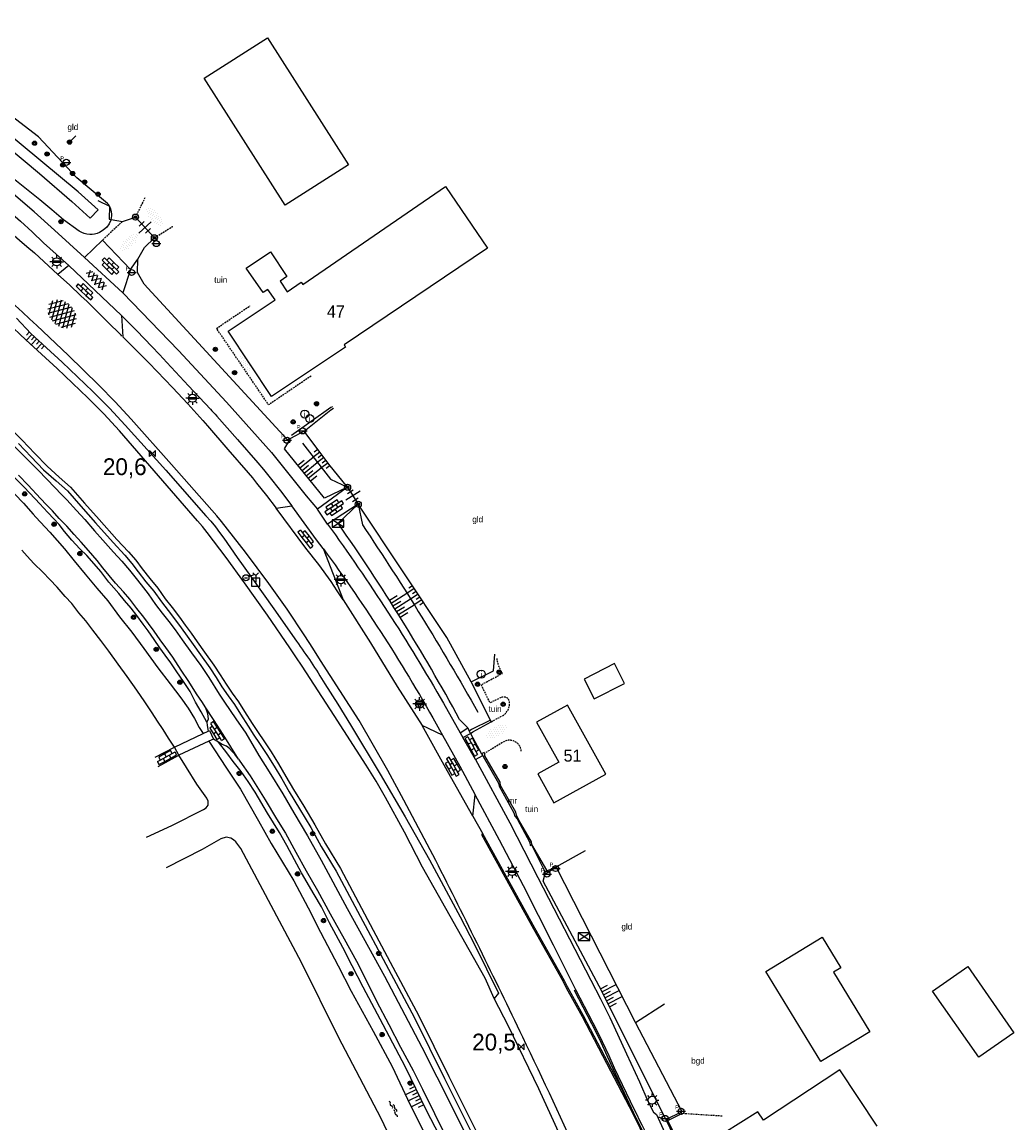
# Model space of a CAD drawing. Header units: metres. Extents: x 121538 to 126242, y 445257 to 454505.
# Tile 62 of 83: x 122080 to 122228, y 453126 to 453290. Entities that reach past the tile are written whole.
import ezdxf
from ezdxf.enums import TextEntityAlignment as Align

# ---------------------------------------------------------------- set-up
doc = ezdxf.new("R2010")
doc.units = ezdxf.units.M
doc.linetypes.add('STIPPELFIJN', pattern=[0.375, 0.25, -0.125])
for name, color, linetype in [('B01_F', 8, 'Continuous'), ('BOUWT04', 8, 'Continuous'), ('SYMBD01', 8, 'Continuous'), ('SYMBD02', 8, 'Continuous'), ('SYMBD04', 8, 'Continuous'), ('SYMBD05', 8, 'Continuous'), ('TEK-D05', 8, 'Continuous'), ('TEK-D19', 8, 'Continuous'), ('TER-D03S', 8, 'Continuous'), ('TER-T01', 8, 'Continuous'), ('TER-T02', 8, 'RASTER'), ('TER-T03', 8, 'Continuous'), ('TER-T04', 8, 'HAAG'), ('TER-T09', 8, 'Continuous'), ('TER-T32', 8, 'RASTER'), ('TOPOT06', 8, 'WALB'), ('TOPOT14', 8, 'Continuous'), ('TOPOT20', 8, 'Continuous'), ('TOPOT21', 8, 'Continuous'), ('TOPOT22', 8, 'Continuous'), ('TOPOT26', 8, 'Continuous'), ('TOPOT28', 8, 'Continuous'), ('TOPOT30', 8, 'Continuous'), ('TOPOT50', 8, 'Continuous'), ('WAT-T00', 8, 'Continuous'), ('WEG-T01', 8, 'Continuous'), ('WEG-T06', 8, 'STIPPELFIJN'), ('WEG-T21', 8, 'Continuous'), ('Z02', 8, 'Continuous')]:
    doc.layers.add(name, color=color, linetype=linetype)
doc.styles.add('ISO', font='provutr.shx')
doc.styles.add('rtw_iso', font='iso-rtw.shx')
doc.linetypes.add('HAAG', pattern='A,0.25,-0.25,[151,BLOK.SHX,S=0.25,R=0,X=0,Y=0],-0.25,0.25', length=1)
doc.linetypes.add('RASTER', pattern='A,0.25,-0.25,[150,BLOK.SHX,S=0.25,R=0,X=0,Y=0],-0.25,0.25', length=1)
doc.linetypes.add('WALB', pattern='A,0.5,[155,BLOK.SHX,S=0.25,R=0,X=0,Y=0],0.5', length=1)

# ---------------------------------------------------------------- blocks, each defined once
blk = doc.blocks.new('talud')
for p, q in [((0, 0.75), (0.5, 0.75)), ((0, 0.5), (1, 0.5)), ((0, 0.25), (0.5, 0.25)), ((0, 0), (1, 0)), ((0, -0.25), (0.5, -0.25)), ((0, -0.5), (1, -0.5)), ((0, -0.75), (0.5, -0.75))]:
    blk.add_line(p, q)
blk = doc.blocks.new('DRHEK')
at = {"linetype": 'Continuous'}
for p, q in [((1.25, 0), (-1.25, 0)), ((-0.5, 0.7), (0.5, 0.7)), ((-0.5, -0.7), (0.5, -0.7))]:
    blk.add_line(p, q, dxfattribs=at)
blk = doc.blocks.new('halfverhard-m')
for p, q in [((-0.625, 0.625), (-0.625, 0.625)), ((-0.625, 0), (-0.625, 0)), ((-0.46875, 0.9375), (-0.46875, 0.9375)), ((-0.46875, 0.3125), (-0.46875, 0.3125)), ((-0.3125, 1.25), (-0.3125, 1.25)), ((-0.3125, 0.625), (-0.3125, 0.625)), ((-0.3125, 0), (-0.3125, 0)), ((-0.15625, 1.5625), (-0.15625, 1.5625)), ((-0.15625, 0.9375), (-0.15625, 0.9375)), ((-0.15625, 0.3125), (-0.15625, 0.3125)), ((0, 1.25), (0, 1.25)), ((0, 0.625), (0, 0.625)), ((0, 0), (0, 0)), ((0.15625, 1.5625), (0.15625, 1.5625)), ((0.15625, 0.9375), (0.15625, 0.9375)), ((0.15625, 0.3125), (0.15625, 0.3125)), ((0.3125, 1.25), (0.3125, 1.25)), ((0.3125, 0.625), (0.3125, 0.625)), ((0.3125, 0), (0.3125, 0)), ((0.46875, 0.9375), (0.46875, 0.9375)), ((0.46875, 0.3125), (0.46875, 0.3125)), ((0.625, 0.625), (0.625, 0.625)), ((0.625, 0), (0.625, 0)), ((-0.625, -0.625), (-0.625, -0.625)), ((-0.46875, -0.3125), (-0.46875, -0.3125)), ((-0.46875, -0.9375), (-0.46875, -0.9375)), ((-0.3125, -0.625), (-0.3125, -0.625)), ((-0.3125, -1.25), (-0.3125, -1.25)), ((-0.15625, -0.3125), (-0.15625, -0.3125)), ((-0.15625, -0.9375), (-0.15625, -0.9375)), ((-0.15625, -1.5625), (-0.15625, -1.5625)), ((0, -0.625), (0, -0.625)), ((0, -1.25), (0, -1.25)), ((0.15625, -0.3125), (0.15625, -0.3125)), ((0.15625, -0.9375), (0.15625, -0.9375)), ((0.15625, -1.5625), (0.15625, -1.5625)), ((0.3125, -0.625), (0.3125, -0.625)), ((0.3125, -1.25), (0.3125, -1.25)), ((0.46875, -0.3125), (0.46875, -0.3125)), ((0.46875, -0.9375), (0.46875, -0.9375)), ((0.625, -0.625), (0.625, -0.625))]:
    blk.add_line(p, q)
blk = doc.blocks.new('asfalt-xl')
at = {"linetype": 'Continuous'}
for p, q in [((1.01, 2.03), (-1.74, 0.43)), ((1.01, 2.03), (-1.74, 0.43)), ((0.41, 2.41), (-1.51, 1.29)), ((0.41, 2.41), (-1.51, 1.29)), ((1.75, 0.44), (-1.02, 2.02)), ((1.75, 0.44), (-1.02, 2.02)), ((1.52, 1.29), (-0.43, 2.4)), ((1.52, 1.29), (-0.43, 2.4)), ((1.4, 1.54), (-1.75, -0.3)), ((1.4, 1.54), (-1.75, -0.3)), ((1.41, -1.53), (-1.75, 0.28)), ((1.41, -1.53), (-1.75, 0.28)), ((1.65, -0.94), (-1.64, 0.94)), ((1.65, -0.94), (-1.64, 0.94)), ((1.64, 0.96), (-1.63, -0.95)), ((1.64, 0.96), (-1.63, -0.95)), ((1.77, -0.29), (-1.4, 1.52)), ((1.77, -0.29), (-1.4, 1.52)), ((1.76, 0.3), (-1.39, -1.53)), ((1.76, 0.3), (-1.39, -1.53)), ((1.02, -2.03), (-1.74, -0.45)), ((1.02, -2.03), (-1.74, -0.45)), ((0.41, -2.41), (-1.49, -1.33)), ((0.41, -2.41), (-1.49, -1.33)), ((1.75, -0.43), (-1, -2.03)), ((1.75, -0.43), (-1, -2.03)), ((1.53, -1.28), (-0.41, -2.41)), ((1.53, -1.28), (-0.41, -2.41))]:
    blk.add_line(p, q, dxfattribs=at)
blk = doc.blocks.new('asfalt-m')
for p, q in [((-0.52, 1.14), (0.54, 1.69)), ((-0.43, 1.75), (0.63, 1.08)), ((-0.63, 0.38), (0.64, 1.04)), ((-0.63, 0.4), (0.66, -0.42)), ((-0.57, -0.3), (0.73, 0.38)), ((-0.53, 1.07), (0.74, 0.27)), ((-0.56, -0.38), (0.58, -1.1)), ((-0.49, -0.96), (0.67, -0.36)), ((-0.46, -1.19), (0.39, -1.73)), ((-0.34, -1.59), (0.57, -1.11))]:
    blk.add_line(p, q)
blk = doc.blocks.new('water-m')
at = {"linetype": 'Continuous'}
for centre, start, end in [((-0.01, 0.75), 129.7446, 230.2554), ((-0.32, 1.12), 309.7446, 50.2554), ((-0.32, 0.37), 309.7446, 50.2554), ((0.32, 0.01), 129.7446, 230.2554), ((0, 0.38), 309.7446, 50.2554), ((-0.01, -0.74), 129.7446, 230.2554), ((-0.32, -0.37), 309.7446, 50.2554), ((-0.32, -1.12), 309.7446, 50.2554), ((0, -0.37), 309.7446, 50.2554)]:
    blk.add_arc(centre, 0.244, start, end, dxfattribs=at)
blk = doc.blocks.new('Prov-grensst')
blk.add_line((-0.67, 0), (0.67, 0))
blk.add_circle((0, 0), 0.45)
at = {"style": 'ISO'}
blk.add_text('P', height=0.6, dxfattribs=at).set_placement((-0.61, 0.58), align=Align.MIDDLE)
blk = doc.blocks.new('paal')
for radius in [0.45, 0.2]:
    blk.add_circle((0, 0), radius)
blk = doc.blocks.new('lichtmast')
for p, q in [((-0.6, 0), (-1, 0)), ((-0.71, 0.71), (-0.42, 0.42)), ((0, 0.6), (0, 1)), ((0.42, 0.42), (0.71, 0.71)), ((0.6, 0), (1, 0)), ((-0.42, -0.42), (-0.71, -0.71)), ((0, -0.6), (0, -1)), ((0.42, -0.42), (0.71, -0.71))]:
    blk.add_line(p, q)
blk.add_circle((0, 0), 0.6)
blk = doc.blocks.new('kilometerpaal')
for p, q in [((-0.44, 0.44), (0.44, -0.44)), ((-0.44, -0.44), (-0.44, 0.44)), ((0.44, 0.44), (-0.44, -0.44)), ((0.44, -0.44), (0.44, 0.44))]:
    blk.add_line(p, q)
at = {"style": 'rtw_iso'}
blk.add_attdef('KILOMETERPAAL', (0.59, 0.87), '', height=2.5, dxfattribs=at)
blk = doc.blocks.new('schk')
for p, q in [((-0.86, -0.56), (0.86, 0.56)), ((0.86, 0.56), (-0.86, 0.56)), ((-0.86, 0.56), (-0.86, -0.56)), ((0.86, -0.56), (-0.86, 0.56)), ((0.86, -0.56), (0.86, 0.56)), ((-0.86, -0.56), (0.86, -0.56))]:
    blk.add_line(p, q)
blk = doc.blocks.new('BOOM')
for radius in [0.315, 0.225, 0.135]:
    blk.add_circle((0, 0), radius)
blk = doc.blocks.new('vruchtboom')
blk.add_line((0, 0), (0.919239, 0.919239))
for radius in [0.315, 0.225, 0.135]:
    blk.add_circle((0, 0), radius)
blk = doc.blocks.new('verkeersbord')
for p, q in [((0.5, 0.32), (-0.5, 0.32)), ((-0.5, 0.32), (0, -0.6)), ((0, -0.6), (0.5, 0.32))]:
    blk.add_line(p, q)
blk = doc.blocks.new('inspectieput')
blk.add_circle((0, 0), 0.6)
at = {"style": 'ISO'}
blk.add_text('i', height=0.8, dxfattribs=at).set_placement((0, 0), align=Align.MIDDLE)
blk = doc.blocks.new('aanduidingsbord')
for p, q in [((-0.81, -0.33), (0, 0)), ((-1.45, -0.5), (-1.01, -0.5))]:
    blk.add_line(p, q)
blk.add_circle((-1.23, -0.5), 0.45)
blk = doc.blocks.new('balise')
blk.add_hatch(color=256).paths.add_polyline_path([(0.6, 0, 0.086579), (0.56, 0.2), (-0.56, 0.2, 0.086579), (-0.6, 0, 0.085386), (-0.57, -0.2), (0.57, -0.2, 0.085386)])
blk.add_circle((0, 0), 0.6)
blk = doc.blocks.new('wegwijzer-mp')
for q in [(-0.42, 1.42), (0.42, 1.42), (0, 0)]:
    blk.add_line((0, 1), q)
blk.add_lwpolyline([(-0.6, -0.6), (0.6, -0.6), (0.6, 0.6), (-0.6, 0.6)], close=True)
blk = doc.blocks.new('klinkers-m')
for p, q in [((0, 1.5), (-0.5, 1.5)), ((-0.5, 1.5), (-0.5, 0.5)), ((-0.5, 0.5), (-0.5, -0.5)), ((0, 0.5), (-0.5, 0.5)), ((0, 1.5), (0, 1)), ((0.5, 1), (0, 1)), ((0, 1), (0, 0.5)), ((0, 0.5), (0, 0)), ((0.5, 0), (0, 0)), ((0, 0), (0, -0.5)), ((0.5, 0), (0.5, 1)), ((0.5, -1), (0.5, 0)), ((-0.5, -0.5), (-0.5, -1.5)), ((0, -0.5), (-0.5, -0.5)), ((-0.5, -1.5), (0, -1.5)), ((0, -0.5), (0, -1)), ((0, -1), (0.5, -1)), ((0, -1), (0, -1.5))]:
    blk.add_line(p, q)
blk = doc.blocks.new('klinkers-l')
at = {"linetype": 'Continuous'}
for p, q in [((-0.25, 1), (-0.75, 1)), ((-0.75, 1), (-0.75, 0)), ((-0.25, 0), (-0.75, 0)), ((-0.75, 0), (-0.75, -1)), ((0.25, 1.5), (-0.25, 1.5)), ((-0.25, 1.5), (-0.25, 0.5)), ((0.25, 0.5), (-0.25, 0.5)), ((-0.25, 0.5), (-0.25, -0.5)), ((0.25, 0.5), (0.25, 1.5)), ((0.75, 1), (0.25, 1)), ((0.25, -0.5), (0.25, 0.5)), ((0.75, 0), (0.75, 1)), ((-0.75, -1), (-0.25, -1)), ((-0.25, -0.5), (-0.25, 0)), ((0.25, -0.5), (-0.25, -0.5)), ((-0.25, -0.5), (-0.25, -1.5)), ((-0.25, -1.5), (0.25, -1.5)), ((0.75, 0), (0.25, 0)), ((0.25, 0), (0.25, -0.5)), ((0.25, -1.5), (0.25, -0.5)), ((0.25, -1), (0.75, -1)), ((0.75, -1), (0.75, 0))]:
    blk.add_line(p, q, dxfattribs=at)
blk = doc.blocks.new('halfverhard-s')
for p, q in [((-0.3125, 0.625), (-0.3125, 0.625)), ((-0.3125, 0), (-0.3125, 0)), ((-0.15625, 0.9375), (-0.15625, 0.9375)), ((-0.15625, 0.3125), (-0.15625, 0.3125)), ((0, 1.25), (0, 1.25)), ((0, 0.625), (0, 0.625)), ((0, 0), (0, 0)), ((0.15625, 0.9375), (0.15625, 0.9375)), ((0.15625, 0.3125), (0.15625, 0.3125)), ((0.3125, 0.625), (0.3125, 0.625)), ((0.3125, 0), (0.3125, 0)), ((-0.3125, -0.625), (-0.3125, -0.625)), ((-0.15625, -0.3125), (-0.15625, -0.3125)), ((-0.15625, -0.9375), (-0.15625, -0.9375)), ((0, -0.625), (0, -0.625)), ((0, -1.25), (0, -1.25)), ((0.15625, -0.3125), (0.15625, -0.3125)), ((0.15625, -0.9375), (0.15625, -0.9375)), ((0.3125, -0.625), (0.3125, -0.625))]:
    blk.add_line(p, q)

msp = doc.modelspace()

# ---------------------------------------------------------------- linework, layer by layer
at = {"layer": 'B01_F'}
for points in [[(122129.1, 453268.44), (122119.66, 453262.42), (122107.57, 453281.33), (122117.01, 453287.36), (122129.1, 453268.44)], [(122143.51, 453265.19), (122149.76, 453256.02), (122128.42, 453241.6), (122128.65, 453241.27), (122117.62, 453233.93), (122111.15, 453243.64), (122118.14, 453248.3), (122117.09, 453249.88), (122116.37, 453249.4), (122113.85, 453253.01), (122117.48, 453255.47), (122119.88, 453251.78), (122118.89, 453251.08), (122119.96, 453249.51), (122122.04, 453250.93), (122122.27, 453250.59), (122143.51, 453265.19)], [(122170.18, 453191.16), (122168.67, 453194.12), (122164.16, 453191.82), (122165.67, 453188.86), (122170.18, 453191.16)], [(122167.38, 453177.63), (122161.7, 453187.94), (122157.08, 453185.4), (122160.38, 453179.42), (122157.28, 453177.71), (122159.67, 453173.38), (122167.38, 453177.63)], [(122199.41, 453134.83), (122191.21, 453148.26), (122199.59, 453153.38), (122202.39, 453148.8), (122201.29, 453148.13), (122206.69, 453139.28), (122199.41, 453134.83)], [(122228.17, 453139.13), (122222.93, 453135.47), (122216.04, 453145.33), (122221.29, 453148.99), (122228.17, 453139.13)], [(122207.78, 453125.22), (122202.24, 453133.62), (122190.85, 453126.11), (122190.01, 453127.37), (122182.45, 453122.57)]]:
    msp.add_lwpolyline(points, dxfattribs=at)
at = {"layer": 'BOUWT04'}
for points in [[(122103.18, 453181.68), (122107.43, 453183.7)], [(122107.43, 453183.7), (122108.2, 453184.06)], [(122108.2, 453184.06), (122108.38, 453184.15)], [(122108.38, 453184.15), (122108.98, 453182.88)], [(122108.3, 453182.57), (122103.8, 453180.48)], [(122108.98, 453182.88), (122108.3, 453182.57)], [(122103.8, 453180.48), (122103.18, 453181.68)], [(122189.94, 453105.75), (122189.84, 453105.92), (122187.1, 453104.52), (122186.29, 453106.18), (122185.55, 453107.69), (122183.69, 453111.56), (122181.93, 453115.17), (122180.14, 453118.85), (122176.65, 453126.07), (122178.73, 453127.1), (122178.64, 453127.29), (122176.32, 453126.19), (122178.19, 453122.39), (122179.96, 453118.76), (122181.74, 453115.08), (122183.49, 453111.46), (122185.46, 453107.4), (122186.01, 453106.28), (122187, 453104.23), (122189.94, 453105.75)]]:
    msp.add_lwpolyline(points, dxfattribs=at)
at = {"layer": 'TER-T01'}
for points in [[(122150.21, 453185.72), (122147.4, 453184.29), (122147.05, 453184.08)], [(122147.25, 453183.71), (122147.6, 453183.96), (122150.34, 453185.47)], [(122147.05, 453184.08), (122147.25, 453183.71)], [(122149.3, 453180.89), (122148.88, 453180.66)], [(122148.88, 453180.66), (122149.06, 453180.41)], [(122149.06, 453180.41), (122149.13, 453180.28), (122151.41, 453176.32), (122151.51, 453175.86), (122153.71, 453171.89), (122153.85, 453171.4), (122154.21, 453171.01), (122156.08, 453167.48), (122156.15, 453167.04), (122156.33, 453167.11), (122158.28, 453163.26), (122158.38, 453162.85)], [(122160, 453163.83), (122158.62, 453163.21), (122158.59, 453163.35), (122156.4, 453167.15), (122156.33, 453167.57), (122154.41, 453170.88), (122154.08, 453171.53), (122154, 453171.99), (122151.72, 453175.94), (122151.67, 453176.45), (122149.39, 453180.4), (122149.38, 453180.79)], [(122158.38, 453162.85), (122158.72, 453163.01), (122160, 453163.83)]]:
    msp.add_lwpolyline(points, dxfattribs=at)
at = {"layer": 'TER-T02', "flags": 128}
for points in [[(122091.74, 453263.14), (122093.49, 453262.29)], [(122093.49, 453262.29), (122093.44, 453260.33), (122093.74, 453260.28)], [(122093.74, 453260.28), (122095.41, 453259.98)], [(122095.41, 453259.98), (122097.36, 453260.65)], [(122097.71, 453254.36), (122098.7, 453256.11), (122100.18, 453257.57)], [(122120.42, 453227.68), (122119.99, 453227.46), (122098.66, 453250.66), (122097.68, 453252.39), (122097.71, 453254.36)], [(122122.47, 453228.77), (122126.44, 453231.93), (122126.84, 453232.17)], [(122122.47, 453228.77), (122120.42, 453227.68)], [(122128.94, 453220.4), (122126.15, 453223.81), (122122.47, 453228.77)], [(122147.32, 453191.39), (122143.72, 453198), (122130.53, 453217.87)], [(122147.32, 453191.39), (122150.68, 453193.06), (122150.88, 453195.51)], [(122150.21, 453185.72), (122147.32, 453191.39)], [(122150.34, 453185.47), (122150.21, 453185.72)], [(122160, 453163.83), (122164.39, 453166.29)], [(122171.81, 453140.66), (122160, 453163.83)], [(122178.74, 453127.34), (122171.81, 453140.66)]]:
    msp.add_lwpolyline(points, dxfattribs=at)
at = {"layer": 'TER-T03'}
for points in [[(122100.18, 453257.57), (122097.36, 453260.65)], [(122128.94, 453220.4), (122130.53, 453217.87)]]:
    msp.add_lwpolyline(points, dxfattribs=at)
at = {"layer": 'TER-T04', "flags": 128}
msp.add_lwpolyline([(122126.68, 453232.4), (122126.45, 453232.26), (122120.57, 453228.12)], dxfattribs=at)
at = {"layer": 'TER-T09'}
for points in [[(122093.49, 453262.29), (122093.35, 453262.5), (122093.21, 453262.69), (122088.61, 453266.51), (122082.92, 453272.6), (122075.36, 453278.35), (122069.96, 453282.45), (122078.87, 453287.8)], [(122079.96, 453226.9), (122081.84, 453224.92), (122083.68, 453223), (122085.53, 453221.36), (122087.22, 453219.86), (122089.24, 453217.56), (122091.4, 453215.1), (122094.04, 453212.14), (122095.78, 453210.28), (122096.84, 453209.06), (122097.78, 453207.78), (122098.92, 453206.32), (122100.1, 453204.9), (122101.22, 453203.32), (122102.22, 453202.04), (122103.32, 453200.6), (122104.16, 453199.44), (122105.04, 453198.22), (122105.96, 453196.96), (122107.06, 453195.42), (122108.44, 453193.5), (122109.38, 453192.06), (122110.24, 453190.68), (122111.14, 453189.32), (122112.08, 453188.04), (122112.98, 453186.58), (122114.14, 453184.8), (122115, 453183.46), (122115.84, 453182.2), (122116.94, 453180.56), (122118.02, 453178.82), (122119.14, 453176.94), (122120.26, 453175.02), (122121.8, 453172.5), (122123.46, 453169.72), (122125.02, 453166.88), (122127.26, 453163.22), (122130.8, 453156.52), (122134.66, 453149.32), (122138.9, 453141.34), (122143.38, 453132.3), (122148.6, 453121.86)], [(122128.94, 453220.4), (122125.49, 453218.76), (122119.57, 453226.11), (122120.42, 453227.68)], [(122122.21, 453226.94), (122126.38, 453221.58), (122128.94, 453220.4)], [(122107.96, 453185.4), (122107.14, 453186.94), (122106.32, 453188.4), (122105.48, 453189.96), (122104.5, 453191.44), (122103.52, 453192.88), (122102.6, 453194.24), (122101.76, 453195.4), (122101, 453196.48), (122100.16, 453197.72), (122099.24, 453199), (122098.48, 453200.02), (122097.54, 453201.28), (122096.72, 453202.38), (122095.74, 453203.52), (122094.9, 453204.58), (122093.38, 453206.24), (122092.18, 453207.82), (122091.2, 453209), (122090.12, 453210.24), (122089.08, 453211.24), (122087.9, 453212.5), (122086.8, 453213.82), (122086.02, 453214.84), (122085.14, 453215.76), (122084.36, 453216.6), (122083.6, 453217.4), (122083.18, 453217.88), (122080.78, 453220.4), (122078.7, 453222.48)], [(122143.9, 453121.34), (122140.7, 453127.56), (122137.58, 453134), (122134.22, 453140.32), (122131.26, 453145.9), (122129.64, 453149.12), (122128.26, 453151.82), (122126.26, 453155.5), (122125.04, 453157.9), (122123.98, 453159.72), (122122.06, 453162.94), (122121.04, 453164.88), (122119.9, 453167), (122118.8, 453168.98), (122117.02, 453171.86), (122115.16, 453174.98), (122114.16, 453176.54), (122113.08, 453178.06), (122111.9, 453179.56), (122110.98, 453180.82), (122109.74, 453182.44)]]:
    msp.add_lwpolyline(points, dxfattribs=at)
for points in [[(122093.7, 453260.17), (122093.44, 453259.62), (122093.07, 453259.15), (122092.56, 453258.69), (122091.98, 453258.33, -0.135014), (122090.54, 453258.04, -0.122483), (122088.99, 453258.55), (122086.64, 453260.23), (122084.9, 453261.74), (122083.11, 453263.2), (122073.91, 453270.58), (122067.11, 453275.91), (122060.27, 453281.18), (122060.27, 453282.12)], [(122093.74, 453260.28, 0.123451), (122093.8, 453261.41), (122093.68, 453261.86), (122093.49, 453262.29)], [(122079.65, 453245.58), (122081.76, 453243.3), (122086.43, 453239.02), (122091.03, 453234.65), (122093.48, 453232.2), (122095.84, 453229.66), (122101.86, 453222.92), (122107.86, 453216.16), (122108.57, 453215.33), (122109.25, 453214.48), (122109.89, 453213.65), (122110.51, 453212.8), (122112.52, 453209.95), (122114.54, 453207.1), (122117.94, 453202.28), (122121.34, 453197.45, -0.018924), (122125.57, 453191.11), (122127.49, 453188.06), (122129.37, 453184.99), (122133.81, 453177.63), (122137.51, 453171.27), (122141.15, 453164.88), (122145.7, 453156.4), (122147.86, 453152.26), (122151.43, 453145.04), (122150.79, 453144.22)], [(122146.83, 453184.53), (122145.63, 453185.79, 0.028265), (122127.52, 453215.04), (122130.53, 453217.87)], [(122130.53, 453217.87), (122131.15, 453214.79, -0.019745), (122148.33, 453186.91)]]:
    msp.add_lwpolyline(points, format="xyb", dxfattribs=at)
at = {"layer": 'TER-T32', "flags": 128}
msp.add_lwpolyline([(122171.81, 453140.66), (122176.12, 453143.45)], dxfattribs=at)
at = {"layer": 'TOPOT06', "flags": 128}
msp.add_lwpolyline([(122183.08, 453072.19), (122180.18, 453079.59), (122176.46, 453088.06), (122169.41, 453104.11), (122162.3, 453120.14), (122157.4, 453130.78), (122152.88, 453140.11), (122150.79, 453144.22)], dxfattribs=at)
at = {"layer": 'TOPOT50'}
msp.add_lwpolyline([(122176.34, 453126.21), (122166.78, 453145.3), (122158.07, 453161.71), (122158.38, 453162.85)], dxfattribs=at)
at = {"layer": 'WAT-T00'}
msp.add_lwpolyline([(122063.57, 453282.91, -0.00769), (122078.21, 453271.19), (122083.07, 453267.12), (122087.86, 453262.98), (122090.61, 453260.47), (122091.78, 453261.71), (122088.84, 453264.4), (122077.69, 453273.63), (122067.74, 453281.92, -0.526325), (122068.21, 453283.61), (122072.3, 453286.73), (122077.48, 453289.71)], format="xyb", dxfattribs=at)
for points in [[(122150.79, 453144.22), (122149.42, 453147.26), (122140.11, 453163.82), (122137.4, 453169.02), (122134.61, 453174.18), (122133.21, 453176.61), (122131.73, 453178.99), (122126.95, 453186.37), (122122.16, 453193.75), (122121.26, 453195.13), (122120.34, 453196.49), (122117, 453201.34), (122113.59, 453206.15), (122110.85, 453209.92), (122108.04, 453213.65), (122107.34, 453214.54), (122106.61, 453215.41), (122100.8, 453222.12), (122094.96, 453228.82), (122092.67, 453231.33), (122090.28, 453233.74), (122085.7, 453238.09), (122081.02, 453242.34), (122075.52, 453247.5)], [(122078.82, 453229.11), (122080.49, 453227.41), (122082.37, 453225.42), (122084.19, 453223.53), (122086.01, 453221.9), (122087.7, 453220.41), (122089.79, 453218.04), (122091.95, 453215.58), (122094.58, 453212.63), (122096.32, 453210.77), (122097.41, 453209.52), (122098.36, 453208.22), (122099.49, 453206.78), (122100.68, 453205.34), (122101.8, 453203.76), (122102.8, 453202.49), (122103.91, 453201.04), (122104.75, 453199.87), (122105.63, 453198.65), (122106.55, 453197.39), (122107.65, 453195.84), (122109.04, 453193.91), (122109.99, 453192.45), (122110.85, 453191.07), (122111.74, 453189.74), (122112.69, 453188.45), (122113.6, 453186.97), (122114.75, 453185.2), (122115.61, 453183.86), (122116.45, 453182.61), (122117.55, 453180.96), (122118.64, 453179.2), (122119.77, 453177.31), (122120.89, 453175.39), (122122.42, 453172.88), (122124.09, 453170.08), (122125.65, 453167.25), (122127.89, 453163.58), (122131.44, 453156.86), (122135.3, 453149.66), (122139.55, 453141.67), (122144.03, 453132.62), (122149.25, 453122.19)], [(122078.16, 453220.68), (122080.7, 453218), (122082.14, 453216.4), (122082.5, 453215.96), (122084.62, 453213.7), (122086.78, 453211.22), (122088.24, 453209.42), (122089.88, 453207.46), (122091.58, 453205.38), (122093.24, 453203.48), (122095, 453201.1), (122096.84, 453198.8), (122098.58, 453196.36), (122100.68, 453193.48), (122102.5, 453191.12), (122104.12, 453189.02), (122105.2, 453187.48), (122106.16, 453185.96), (122106.86, 453184.62), (122107.43, 453183.7)], [(122103.18, 453181.68), (122102.26, 453183.02), (122101.48, 453184.3), (122100.66, 453185.56), (122099.84, 453186.8), (122098.74, 453188.42), (122097.54, 453190.18), (122096.14, 453192.2), (122094.8, 453194.06), (122093.4, 453196), (122092.2, 453197.54), (122091.02, 453199.1), (122089.96, 453200.48), (122088.94, 453201.68), (122087.86, 453203.1), (122086.88, 453204.14), (122085.7, 453205.5), (122084.62, 453206.66), (122083.58, 453207.76), (122082.2, 453209.04), (122081.24, 453210.12), (122080.46, 453211.02)], [(122108.3, 453182.57), (122110.92, 453178.56), (122112.98, 453175.4), (122115.68, 453170.72), (122117.58, 453167.32), (122120.94, 453161.76), (122123.06, 453157.74), (122124.92, 453154.1), (122127.54, 453149.1), (122129.46, 453145.32), (122132.74, 453139.36), (122135.56, 453134.1), (122137.88, 453129.22), (122140.84, 453123.22), (122145.26, 453114.1), (122146.8, 453110.54), (122147.26, 453108.8), (122147.5, 453107.94), (122147.6, 453107.5), (122147.7, 453106.96), (122147.74, 453106.46), (122147.68, 453106.22)], [(122099.01, 453168.27), (122102.78, 453170.02), (122107.48, 453172.38), (122107.9, 453172.66), (122108.18, 453173.02), (122108.2, 453173.64), (122107.96, 453174.06), (122106.5, 453176.18), (122104.96, 453178.62), (122103.8, 453180.48)], [(122136.83, 453103.22), (122142.12, 453106.02), (122142.48, 453106.38), (122142.72, 453106.8), (122142.92, 453107.22), (122142.9, 453108), (122142.62, 453108.74), (122142, 453109.92), (122140.54, 453112.5), (122138.1, 453117.58), (122133.94, 453126.36), (122127.58, 453138.48), (122122.06, 453149.58), (122113.04, 453166.58), (122112.62, 453167.18), (122112.3, 453167.56), (122111.96, 453167.88), (122111.58, 453168.1), (122110.84, 453168.28), (122110.08, 453168), (122107.28, 453166.42), (122101.94, 453163.72)]]:
    msp.add_lwpolyline(points, dxfattribs=at)
at = {"layer": 'WEG-T01'}
for points in [[(122089.76, 453254.63), (122085.3, 453258.71), (122082.25, 453261.42), (122072.6, 453269.69), (122056.98, 453282.26), (122048.6, 453288.72), (122047.89, 453289.48)], [(122048.34, 453285.7), (122053.03, 453282.16), (122057.68, 453278.59), (122060.03, 453276.75), (122062.34, 453274.88), (122066.51, 453271.47), (122070.67, 453268.05), (122073.87, 453265.41), (122077.07, 453262.77), (122078.67, 453261.42), (122080.25, 453260.02), (122081.96, 453258.44), (122083.65, 453256.83), (122087.44, 453253.44)], [(122089.76, 453254.63), (122092.45, 453257.22)], [(122092.45, 453257.22), (122096.64, 453252.86)], [(122089.76, 453254.63), (122095.5, 453249.34)], [(122096.64, 453252.86), (122097.71, 453254.36)], [(122087.44, 453253.44), (122085.78, 453252.11)], [(122095.29, 453245.99), (122087.44, 453253.44)], [(122096.64, 453252.86), (122095.5, 453249.34)], [(122095.35, 453242.92), (122095.23, 453243.04), (122093.14, 453245.1), (122091.06, 453247.16), (122090.15, 453248.05), (122089.23, 453248.93), (122087.51, 453250.53), (122085.78, 453252.11)], [(122095.5, 453249.34), (122103.79, 453240.75), (122110.91, 453233.05), (122117.62, 453225.56), (122122.78, 453219.11), (122124.44, 453217.13)], [(122095.29, 453245.99), (122095.47, 453242.8), (122096.79, 453241.49), (122098.1, 453240.17), (122099.35, 453238.91), (122100.6, 453237.65), (122101.75, 453236.46), (122102.88, 453235.26), (122105.15, 453232.8), (122107.39, 453230.33), (122107.74, 453229.93), (122108.09, 453229.54), (122111.11, 453226.04), (122114.13, 453222.55), (122114.77, 453221.79), (122115.39, 453221.02), (122116.86, 453219.15), (122118.31, 453217.26)], [(122095.29, 453245.99), (122097.55, 453243.68), (122099.79, 453241.35), (122100.92, 453240.17), (122102.03, 453238.98), (122105.27, 453235.51), (122108.51, 453232.04), (122108.74, 453231.79), (122108.97, 453231.54), (122109.23, 453231.26), (122109.49, 453230.97), (122112.54, 453227.49), (122115.59, 453224.02), (122116.43, 453223.04), (122117.24, 453222.04), (122118.94, 453219.84), (122120.62, 453217.63)], [(122078.84, 453226.98), (122080.76, 453225.02), (122082.92, 453222.88), (122085.36, 453220.36), (122086.36, 453219.32), (122087.16, 453218.52), (122088.58, 453216.92), (122089.8, 453215.58), (122091.26, 453213.92), (122092.52, 453212.5), (122094.1, 453210.7), (122095.32, 453209.38), (122096.46, 453208.06), (122097.68, 453206.54), (122098.56, 453205.4), (122099.26, 453204.5), (122100.36, 453202.92), (122101.34, 453201.66), (122102.32, 453200.38), (122103.28, 453199.14), (122104.3, 453197.68), (122105.7, 453195.72), (122107.08, 453193.84), (122108.26, 453192.04), (122109.84, 453189.58), (122110.6, 453188.36), (122112.32, 453185.88), (122113.78, 453183.76), (122115.72, 453180.44), (122117.26, 453178), (122119.28, 453174.74), (122120.94, 453171.9), (122122.96, 453168.44), (122125.02, 453164.82), (122128.86, 453157.64), (122134.42, 453147.58), (122140.02, 453136.96), (122144.48, 453128.14), (122148.68, 453119.62)], [(122107.76, 453187.66), (122107.32, 453188.32), (122106.45, 453189.6), (122105.32, 453191.46), (122104.18, 453193.14), (122102.92, 453195.08), (122101.9, 453196.52), (122101.04, 453197.68), (122100.14, 453198.94), (122099.3, 453200.1), (122098.6, 453201.04), (122097.58, 453202.34), (122096.5, 453203.74), (122095.58, 453204.8), (122094.4, 453206.12), (122093.42, 453207.24), (122092.5, 453208.4), (122091.64, 453209.48), (122090.38, 453210.98), (122089.28, 453212.22), (122088.24, 453213.36), (122087.14, 453214.6), (122086.02, 453215.76), (122084.98, 453216.9), (122084.12, 453217.78), (122083.24, 453218.74), (122081.38, 453220.72), (122079.92, 453222.2)], [(122128.94, 453220.4), (122124.44, 453217.13)], [(122118.31, 453217.26), (122120.62, 453217.63)], [(122128.27, 453203.62), (122127.38, 453204.98), (122126.49, 453206.34), (122124.66, 453208.87), (122122.75, 453211.34), (122118.31, 453217.26)], [(122125.31, 453211.25), (122124.83, 453211.93), (122124.3, 453212.57), (122120.62, 453217.63)], [(122125.96, 453214.91), (122124.44, 453217.13)], [(122130.53, 453217.87), (122125.96, 453214.91)], [(122125.31, 453211.25), (122128.27, 453203.62)], [(122128.27, 453203.62), (122132.36, 453197.21), (122136.33, 453190.73), (122140.03, 453184.88)], [(122112.71, 453179.91), (122110.42, 453183.54), (122109.08, 453185.66), (122107.76, 453187.66)], [(122107.76, 453187.66), (122108.06, 453186.7), (122108.2, 453185.86), (122107.96, 453185.4)], [(122107.96, 453185.4), (122108.02, 453184.9), (122108.2, 453184.06)], [(122143.1, 453183.44), (122140.03, 453184.88)], [(122147.57, 453171.38), (122143.83, 453178.11), (122140.03, 453184.88)], [(122145.73, 453183.82), (122146.83, 453184.53)], [(122145.73, 453183.82), (122146.12, 453183.11)], [(122146.12, 453183.11), (122147.25, 453183.71)], [(122146.83, 453184.53), (122147.05, 453184.08)], [(122147.25, 453183.71), (122148.88, 453180.66)], [(122109.74, 453182.44), (122108.98, 453182.88)], [(122112.71, 453179.91), (122112.14, 453180.62), (122111.74, 453181.04), (122111.38, 453181.48), (122110.92, 453181.84), (122110.28, 453182.08), (122109.74, 453182.44)], [(122143.1, 453183.44), (122145.65, 453178.85), (122147.95, 453174.57)], [(122147.98, 453179.82), (122146.12, 453183.11)], [(122100.3, 453180.18), (122103.18, 453181.68)], [(122100.74, 453178.78), (122103.8, 453180.48)], [(122147.98, 453179.82), (122149.06, 453180.41)], [(122112.71, 453179.91), (122112.92, 453179.58), (122114.44, 453177.38), (122116.66, 453173.84), (122118.38, 453171), (122119.68, 453168.86), (122121.24, 453166.04), (122122.8, 453163.24), (122124.46, 453160.3), (122126.36, 453156.82), (122128.42, 453153.12), (122130.28, 453149.78), (122131.8, 453146.74), (122133.26, 453143.84), (122135.08, 453140.36), (122136.82, 453137), (122138.72, 453133.5), (122140.08, 453130.72), (122141.88, 453127.08), (122143.5, 453123.78)], [(122147.98, 453179.82), (122153.11, 453170.39), (122157.29, 453162.28), (122165.17, 453146.95), (122166.6, 453144.19), (122167.98, 453141.41), (122168.57, 453140.13), (122170.46, 453135.97), (122172.4, 453131.83), (122173.63, 453128.93)], [(122147.57, 453171.38), (122147.95, 453174.57)], [(122162.95, 453145.54), (122159.61, 453152.19), (122155.14, 453160.99), (122151.56, 453167.83), (122147.95, 453174.57)], [(122147.57, 453171.38), (122149.06, 453168.74)], [(122149.06, 453168.74), (122148.9, 453168.65), (122156.62, 453154.6), (122161.03, 453146.74), (122161.47, 453145.84), (122163.87, 453141.54), (122168.08, 453133.47), (122170.86, 453128.13)], [(122171.66, 453127.66), (122171.66, 453127.66), (122168.7, 453133.86), (122167.88, 453135.68), (122166.92, 453137.76), (122166.16, 453139.32), (122162.95, 453145.54)], [(122173.63, 453128.93), (122174.49, 453127.31), (122174.93, 453126.95), (122176.69, 453123.12), (122181.79, 453112.55), (122186.09, 453103.46)], [(122175.16, 453126.59), (122176.31, 453126.29)]]:
    msp.add_lwpolyline(points, dxfattribs=at)
for points in [[(122053.06, 453279.59, -0.010356), (122071.03, 453265.03), (122075.58, 453261.15), (122080.08, 453257.22), (122081.2, 453256.26), (122082.32, 453255.3), (122085.78, 453252.11)], [(122163.9, 453119.39, 0.008398), (122155.03, 453138.45, 0.005717), (122142.07, 453164.8), (122137.33, 453173.8), (122134.94, 453178.18), (122130.66, 453185.63), (122127.77, 453190.1), (122124.93, 453194.59), (122123.75, 453196.43), (122122.57, 453198.27), (122119.95, 453202.21), (122117.21, 453206.08), (122113.74, 453210.73), (122110.16, 453215.29), (122109.46, 453216.15), (122108.73, 453216.99), (122102.72, 453223.78), (122096.7, 453230.55), (122094.35, 453233.1), (122091.92, 453235.59), (122087.33, 453240.08), (122082.67, 453244.5, 0.02459), (122047.01, 453274.86)], [(122125.96, 453214.91, -0.026031), (122143.23, 453188.22), (122145.73, 453183.82)], [(122125.31, 453211.25, -0.031891), (122142.62, 453184.28), (122143.1, 453183.44)], [(122170.86, 453128.13, -0.010765), (122183.01, 453102.48, -1.676853)], [(122183.48, 453102.7, 0.010363), (122171.66, 453127.66, -2.155434)]]:
    msp.add_lwpolyline(points, format="xyb", dxfattribs=at)
at = {"layer": 'WEG-T06', "flags": 128}
for points in [[(122098.77, 453263.52), (122097.36, 453260.65)], [(122095.41, 453259.98), (122092.45, 453257.22)], [(122100.18, 453257.57), (122102.85, 453259.25), (122102.86, 453259.3)], [(122123.5, 453236.96), (122117.19, 453232.67), (122109.43, 453244.07), (122114.4, 453247.42)], [(122184.72, 453126.7), (122178.67, 453127.1)]]:
    msp.add_lwpolyline(points, dxfattribs=at)
for points in [[(122150.34, 453185.47), (122151.96, 453186.33), (122152.28, 453186.54), (122152.56, 453186.81), (122152.78, 453187.13), (122152.93, 453187.47), (122153.03, 453187.84), (122153.07, 453188.21), (122153.04, 453188.46), (122152.97, 453188.69, 0.226015), (122152.47, 453189.1, 0.179386), (122151.68, 453189.02), (122150.15, 453188.27), (122148.85, 453190.97), (122151.99, 453192.66, -0.104205), (122151.2, 453194.89, -0.104205)], [(122154.81, 453181.1, 0.431502), (122152.77, 453182.68), (122152.36, 453182.57), (122149.38, 453180.79)]]:
    msp.add_lwpolyline(points, format="xyb", dxfattribs=at)
at = {"layer": 'WEG-T21'}
for points in [[(122171.59, 453127.14), (122169.96, 453130.37), (122168.3, 453133.59), (122164.09, 453141.65), (122161.69, 453145.97), (122161.25, 453146.86), (122156.84, 453154.72), (122149.06, 453168.74)], [(122171.59, 453127.14), (122168.47, 453133.76), (122167.65, 453135.57), (122166.69, 453137.65), (122165.94, 453139.21), (122162.72, 453145.44), (122162.95, 453145.54)], [(122183.68, 453101.4), (122183.42, 453102.03), (122182.5, 453104.15), (122178.36, 453113.08), (122174.14, 453121.98), (122172.87, 453124.56), (122171.59, 453127.14)]]:
    msp.add_lwpolyline(points, dxfattribs=at)

# ---------------------------------------------------------------- block references
at = {"layer": 'SYMBD01', "linetype": 'Continuous'}
for name, p, rotation in [('asfalt-m', (122091.52, 453251.31), 225.1582893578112), ('asfalt-xl', (122086.45, 453246.24), 224.6637471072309)]:
    msp.add_blockref(name, p, dxfattribs=dict(at, rotation=rotation))
at = {"layer": 'SYMBD02'}
for name, p, rotation in [('halfverhard-m', (122100.2, 453260.71), 41.11356266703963), ('halfverhard-m', (122096.41, 453256.91), 313.3804820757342), ('klinkers-l', (122093.63, 453253.35), 45.73941491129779), ('klinkers-m', (122089.94, 453249.69), 46.72412386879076), ('halfverhard-s', (122113.72, 453238.82), 32.93617577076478), ('klinkers-l', (122126.96, 453217.34), 303.2184418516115), ('klinkers-m', (122122.85, 453212.8), 36.95913051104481), ('klinkers-m', (122109.38, 453183.94), 212.4648909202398), ('halfverhard-m', (122151.13, 453184), 298.6575846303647), ('klinkers-m', (122147.57, 453181.9), 28.32487707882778), ('klinkers-m', (122101.93, 453180.24), 118.7110787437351), ('klinkers-l', (122144.61, 453178.76), 209.6715532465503)]:
    msp.add_blockref(name, p, dxfattribs=dict(at, rotation=rotation))
at = {"layer": 'SYMBD04', "linetype": 'Continuous', "yscale": 2}
for p, xscale, zscale, rotation in [((122082.65, 453242.49), 1.195068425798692, 1.195068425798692, 227.8779022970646), ((122139.63, 453129.76), 1.81213378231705, 1.81213378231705, 205.8488912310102)]:
    msp.add_blockref('talud', p, dxfattribs=dict(at, xscale=xscale, zscale=zscale, rotation=rotation))
at = {"layer": 'SYMBD04', "yscale": 2}
for p, xscale, zscale, rotation in [((122122.47, 453222.51), 2.474888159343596, 2.474888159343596, 38.81056132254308), ((122125.43, 453224.82), 1.399299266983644, 1.399299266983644, 216.7784559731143), ((122135.97, 453202.29), 2.754760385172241, 2.754760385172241, 32.020126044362), ((122139.43, 453204.46), 1.336461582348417, 1.336461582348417, 213.5661503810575), ((122167.26, 453144.33), 2.386196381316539, 2.386196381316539, 26.8493876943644)]:
    msp.add_blockref('talud', p, dxfattribs=dict(at, xscale=xscale, zscale=zscale, rotation=rotation))
at = {"layer": 'SYMBD05', "linetype": 'Continuous', "rotation": 28.22652029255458}
msp.add_blockref('water-m', (122135.88, 453127.81), dxfattribs=at)
at = {"layer": 'TER-D03S', "linetype": 'Continuous', "rotation": 42.53238396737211}
msp.add_blockref('DRHEK', (122098.77, 453259.11), dxfattribs=at)
at = {"layer": 'TER-D03S', "rotation": 32.21854371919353}
msp.add_blockref('DRHEK', (122129.74, 453219.14), dxfattribs=at)
at = {"layer": 'TOPOT14'}
for p in [(122127.5, 453215), (122164.13, 453153.44)]:
    msp.add_blockref('schk', p, dxfattribs=at)
at = {"layer": 'TOPOT20'}
msp.add_blockref('aanduidingsbord', (122115.03, 453207.41), dxfattribs=at)
at = {"layer": 'TOPOT21'}
for p in [(122085.63, 453253.98), (122105.85, 453233.65), (122127.94, 453206.63), (122139.67, 453188.11), (122153.44, 453163.14), (122174.29, 453129.07)]:
    msp.add_blockref('lichtmast', p, dxfattribs=at)
at = {"layer": 'TOPOT22'}
for name, p in [('Prov-grensst', (122087.05, 453268.8)), ('paal', (122097.36, 453260.65)), ('Prov-grensst', (122100.46, 453256.69)), ('paal', (122100.18, 453257.57)), ('Prov-grensst', (122096.78, 453252.39)), ('Prov-grensst', (122122.27, 453228.78)), ('Prov-grensst', (122119.93, 453227.4)), ('paal', (122128.94, 453220.4)), ('paal', (122130.53, 453217.87)), ('Prov-grensst', (122159.91, 453163.59)), ('Prov-grensst', (122158.63, 453162.77)), ('Prov-grensst', (122178.61, 453127.42)), ('Prov-grensst', (122176.21, 453126.37))]:
    msp.add_blockref(name, p, dxfattribs=at)
at = {"layer": 'TOPOT26'}
for name, p in [('vruchtboom', (122087.54, 453271.82)), ('BOOM', (122082.33, 453271.65)), ('BOOM', (122084.2, 453270.05)), ('BOOM', (122086.53, 453268.41)), ('BOOM', (122087.99, 453267.14)), ('BOOM', (122089.79, 453265.86)), ('BOOM', (122091.79, 453264.06)), ('BOOM', (122086.27, 453259.97)), ('BOOM', (122109.25, 453240.95)), ('BOOM', (122112.12, 453237.46)), ('BOOM', (122124.32, 453232.84)), ('BOOM', (122120.84, 453230.14)), ('BOOM', (122080.86, 453219.41)), ('BOOM', (122085.24, 453214.88)), ('BOOM', (122089.08, 453210.51)), ('BOOM', (122097.07, 453201.03)), ('BOOM', (122100.45, 453196.25)), ('BOOM', (122151.51, 453192.85)), ('BOOM', (122103.98, 453191.34)), ('BOOM', (122148.3, 453191.05)), ('BOOM', (122152.11, 453188.07)), ('BOOM', (122152.38, 453178.79)), ('BOOM', (122112.8, 453177.76)), ('BOOM', (122117.74, 453169.15)), ('BOOM', (122123.74, 453168.79)), ('BOOM', (122121.49, 453162.79)), ('BOOM', (122125.36, 453155.84)), ('BOOM', (122133.58, 453150.94)), ('BOOM', (122129.45, 453147.93)), ('BOOM', (122134.09, 453138.85)), ('BOOM', (122138.27, 453131.62))]:
    msp.add_blockref(name, p, dxfattribs=at)
at = {"layer": 'TOPOT28'}
for p in [(122122.57, 453231.3), (122123.31, 453230.62), (122148.84, 453192.55)]:
    msp.add_blockref('inspectieput', p, dxfattribs=at)
at = {"layer": 'TOPOT30'}
for name, p in [('balise', (122085.63, 453253.98)), ('balise', (122105.85, 453233.65)), ('wegwijzer-mp', (122115.26, 453206.24)), ('balise', (122127.94, 453206.63)), ('balise', (122139.67, 453188.11)), ('verkeersbord', (122139.67, 453188.11)), ('balise', (122153.44, 453163.14))]:
    msp.add_blockref(name, p, dxfattribs=at)
ref = msp.add_blockref('kilometerpaal', (122099.88, 453225.42), dxfattribs=at)
ref.add_attrib('KILOMETERPAAL', '20,6', (122092.51, 453222.21), dxfattribs={"height": 2.5, "style": 'rtw_iso'})
ref = msp.add_blockref('kilometerpaal', (122154.79, 453137.04), dxfattribs=at)
ref.add_attrib('KILOMETERPAAL', '20,5', (122147.49, 453136.49), dxfattribs={"height": 2.5, "style": 'rtw_iso'})

# ---------------------------------------------------------------- texts
at = {"layer": 'TEK-D05', "style": 'ISO'}
for s, p in [('gld', (122087.23, 453273.61)), ('tuin', (122109.08, 453250.85)), ('gld', (122147.52, 453215.17)), ('tuin', (122149.94, 453186.93)), ('tuin', (122155.38, 453172)), ('gld', (122169.72, 453154.5)), ('bgd', (122180.11, 453134.51))]:
    msp.add_text(s, height=0.9, dxfattribs=at).set_placement(p)
at = {"layer": 'TEK-D19', "style": 'ISO'}
msp.add_text('mr', height=0.9, dxfattribs=at).set_placement((122152.77, 453173.27))
at = {"layer": 'Z02', "style": 'ISO'}
for s, p in [('47', (122125.86, 453245.68)), ('51', (122161.1, 453179.52))]:
    msp.add_text(s, height=1.8, dxfattribs=at).set_placement(p)

doc.saveas('drawing.dxf')
